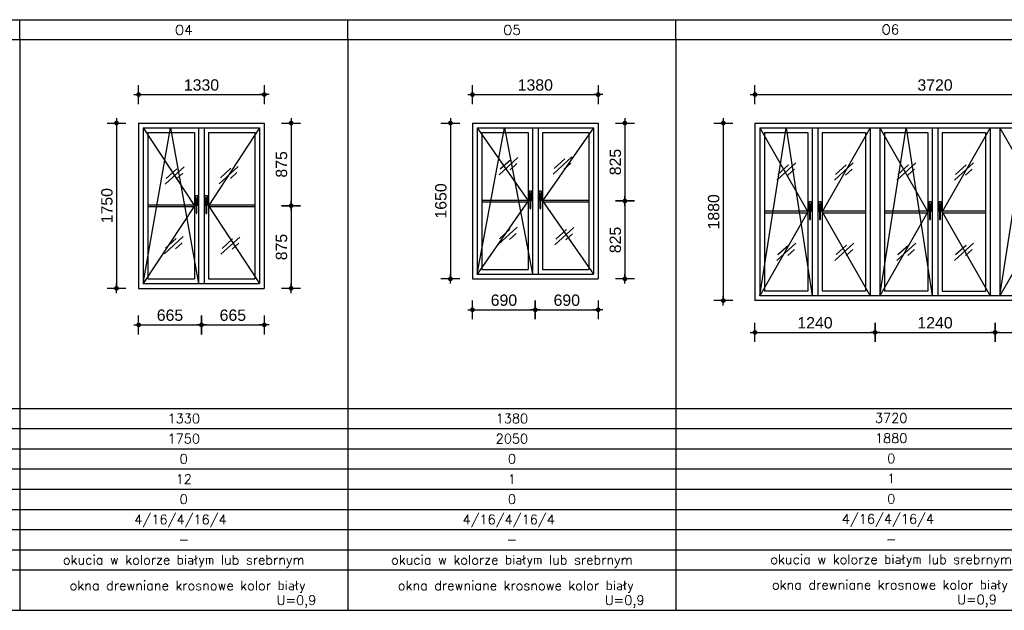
# Model space of a CAD drawing. Header units: millimetres. Extents: x 11979 to 37895, y 18730 to 47884.
# Tile 4 of 256: x 35675 to 36717, y 19588 to 20213. Entities that reach past the tile are written whole.
import ezdxf
from ezdxf.enums import TextEntityAlignment as Align

# ---------------------------------------------------------------- set-up
doc = ezdxf.new("R2010")
doc.units = ezdxf.units.MM
for name, color, linetype in [('-LI-WIDOK', 2, 'Continuous'), ('-SCIANY-DZIALOWE', 3, 'Continuous'), ('-WYMIAR', 8, 'Continuous'), ('CONSTRUCTION_CLASS', 7, 'Continuous'), ('FLINE', 8, 'Continuous'), ('PROJEKTOWANE', 5, 'Continuous')]:
    doc.layers.add(name, color=color, linetype=linetype)
doc.styles.add('SIMPLEX', font='simplex')
doc.styles.get("Standard").update_dxf_attribs({"font": 'arial.ttf'})
doc.dimstyles.new('CZA-KROPKA-50', dxfattribs={"dimtxt": 12, "dimasz": 1, "dimexe": 2, "dimexo": 25, "dimgap": 4, "dimtad": 1, "dimdec": 1, "dimrnd": 0.5, "dimzin": 9, "dimdsep": 46, "dimtxsty": 'Standard', "dimblk": 'CZA-KROPKA', "dimblk1": 'CZA-KROPKA', "dimblk2": 'CZA-KROPKA', "dimsah": 1, "dimcen": -20, "dimse1": 1, "dimse2": 1, "dimclrd": 8, "dimclre": 8, "dimclrt": 9, "dimadec": 0, "dimazin": 0, "dimtfac": 1, "dimtdec": 1, "dimtmove": 1, "dimatfit": 3, "dimldrblk": 'CZA-KROPKA', "dimfxl": 1, "dimtolj": 1, "dimtzin": 9, "dimarcsym": 0})

# ---------------------------------------------------------------- blocks, each defined once
blk = doc.blocks.new('CZA-KROPKA')
at = {"layer": '-WYMIAR', "linetype": 'ByBlock'}
for p, q in [((5, 0), (-5, 0)), ((0, 10), (0, -10))]:
    blk.add_line(p, q, dxfattribs=at)
at = {"layer": '-WYMIAR', "linetype": 'ByBlock', "const_width": 2.5}
blk.add_lwpolyline([(-1.25, 0, 1), (1.25, 0, 1)], format="xyb", close=True, dxfattribs=at)
blk = doc.blocks.new('*D2436')
at = {"layer": '-SCIANY-DZIALOWE', "color": 8, "lineweight": -2}
blk.add_line((35802.3, 20134.1), (35933.3, 20134.1), dxfattribs=at)
at = {"layer": 'Defpoints', "color": 0}
for p in [(35934.3, 20134.1), (35801.3, 20104), (35934.3, 20104)]:
    blk.add_point(p, dxfattribs=at)
at = {"layer": '-SCIANY-DZIALOWE', "color": 8, "lineweight": -2, "rotation": 180}
blk.add_blockref('CZA-KROPKA', (35801.3, 20134.1), dxfattribs=at)
at = {"layer": '-SCIANY-DZIALOWE', "color": 8, "lineweight": -2}
blk.add_blockref('CZA-KROPKA', (35934.3, 20134.1), dxfattribs=at)
at = {"layer": '-SCIANY-DZIALOWE', "color": 9, "insert": (35867.8, 20144.2), "char_height": 12, "attachment_point": 5, "bg_fill": 3, "box_fill_scale": 1.1, "bg_fill_color": 257, "bg_fill_transparency": 0}
blk.add_mtext('\\A1;1330', dxfattribs=at)
blk = doc.blocks.new('*D2437')
at = {"layer": '-SCIANY-DZIALOWE', "color": 8, "lineweight": -2}
blk.add_line((35777.9, 20103), (35777.9, 19930), dxfattribs=at)
at = {"layer": 'Defpoints', "color": 0}
for p in [(35801.3, 20104), (35777.9, 19929), (35801.3, 19929)]:
    blk.add_point(p, dxfattribs=at)
at = {"layer": '-SCIANY-DZIALOWE', "color": 8, "lineweight": -2}
for p, rotation in [((35777.9, 20104), 90), ((35777.9, 19929), 270)]:
    blk.add_blockref('CZA-KROPKA', p, dxfattribs=dict(at, rotation=rotation))
at = {"layer": '-SCIANY-DZIALOWE', "color": 9, "insert": (35767.8, 20016.5), "char_height": 12, "attachment_point": 5, "rotation": 90, "bg_fill": 3, "box_fill_scale": 1.1, "bg_fill_color": 257, "bg_fill_transparency": 0}
blk.add_mtext('\\A1;1750', dxfattribs=at)
blk = doc.blocks.new('*D2438')
at = {"layer": '-SCIANY-DZIALOWE', "color": 8, "lineweight": -2}
blk.add_line((35962.6, 20103), (35962.6, 20017.5), dxfattribs=at)
at = {"layer": 'Defpoints', "color": 0}
for p in [(35934.3, 20104), (35924.3, 20016.5), (35962.6, 20016.5)]:
    blk.add_point(p, dxfattribs=at)
at = {"layer": '-SCIANY-DZIALOWE', "color": 8, "lineweight": -2}
for p, rotation in [((35962.6, 20104), 90), ((35962.6, 20016.5), 270)]:
    blk.add_blockref('CZA-KROPKA', p, dxfattribs=dict(at, rotation=rotation))
at = {"layer": '-SCIANY-DZIALOWE', "color": 9, "insert": (35952.5, 20060.2), "char_height": 12, "attachment_point": 5, "rotation": 90, "bg_fill": 3, "box_fill_scale": 1.1, "bg_fill_color": 257, "bg_fill_transparency": 0}
blk.add_mtext('\\A1;875', dxfattribs=at)
blk = doc.blocks.new('*D2439')
at = {"layer": '-SCIANY-DZIALOWE', "color": 8, "lineweight": -2}
blk.add_line((35962.6, 20015.5), (35962.6, 19930), dxfattribs=at)
at = {"layer": 'Defpoints', "color": 0}
for p in [(35962.6, 20016.5), (35934.3, 19929), (35962.6, 19929)]:
    blk.add_point(p, dxfattribs=at)
at = {"layer": '-SCIANY-DZIALOWE', "color": 8, "lineweight": -2}
for p, rotation in [((35962.6, 20016.5), 90), ((35962.6, 19929), 270)]:
    blk.add_blockref('CZA-KROPKA', p, dxfattribs=dict(at, rotation=rotation))
at = {"layer": '-SCIANY-DZIALOWE', "color": 9, "insert": (35952.5, 19972.7), "char_height": 12, "attachment_point": 5, "rotation": 90, "bg_fill": 3, "box_fill_scale": 1.1, "bg_fill_color": 257, "bg_fill_transparency": 0}
blk.add_mtext('\\A1;875', dxfattribs=at)
blk = doc.blocks.new('*D2440')
at = {"layer": '-SCIANY-DZIALOWE', "color": 8, "lineweight": -2}
blk.add_line((36155.5, 20134.1), (36286.5, 20134.1), dxfattribs=at)
at = {"layer": 'Defpoints', "color": 0}
for p in [(36287.5, 20134.1), (36154.5, 20104), (36287.5, 20104)]:
    blk.add_point(p, dxfattribs=at)
at = {"layer": '-SCIANY-DZIALOWE', "color": 8, "lineweight": -2, "rotation": 180}
blk.add_blockref('CZA-KROPKA', (36154.5, 20134.1), dxfattribs=at)
at = {"layer": '-SCIANY-DZIALOWE', "color": 8, "lineweight": -2}
blk.add_blockref('CZA-KROPKA', (36287.5, 20134.1), dxfattribs=at)
at = {"layer": '-SCIANY-DZIALOWE', "color": 9, "insert": (36221, 20144.2), "char_height": 12, "attachment_point": 5, "bg_fill": 3, "box_fill_scale": 1.1, "bg_fill_color": 257, "bg_fill_transparency": 0}
blk.add_mtext('\\A1;1380', dxfattribs=at)
blk = doc.blocks.new('*D2441')
at = {"layer": '-SCIANY-DZIALOWE', "color": 8, "lineweight": -2}
blk.add_line((36131.2, 20103), (36131.2, 19940), dxfattribs=at)
at = {"layer": 'Defpoints', "color": 0}
for p in [(36154.5, 20104), (36131.2, 19939), (36154.5, 19939)]:
    blk.add_point(p, dxfattribs=at)
at = {"layer": '-SCIANY-DZIALOWE', "color": 8, "lineweight": -2}
for p, rotation in [((36131.2, 20104), 90), ((36131.2, 19939), 270)]:
    blk.add_blockref('CZA-KROPKA', p, dxfattribs=dict(at, rotation=rotation))
at = {"layer": '-SCIANY-DZIALOWE', "color": 9, "insert": (36121.1, 20021.5), "char_height": 12, "attachment_point": 5, "rotation": 90, "bg_fill": 3, "box_fill_scale": 1.1, "bg_fill_color": 257, "bg_fill_transparency": 0}
blk.add_mtext('\\A1;1650', dxfattribs=at)
blk = doc.blocks.new('*D2442')
at = {"layer": '-SCIANY-DZIALOWE', "color": 8, "lineweight": -2}
blk.add_line((36315.8, 20103), (36315.8, 20022.5), dxfattribs=at)
at = {"layer": 'Defpoints', "color": 0}
for p in [(36287.5, 20104), (36277.5, 20021.5), (36315.8, 20021.5)]:
    blk.add_point(p, dxfattribs=at)
at = {"layer": '-SCIANY-DZIALOWE', "color": 8, "lineweight": -2}
for p, rotation in [((36315.8, 20104), 90), ((36315.8, 20021.5), 270)]:
    blk.add_blockref('CZA-KROPKA', p, dxfattribs=dict(at, rotation=rotation))
at = {"layer": '-SCIANY-DZIALOWE', "color": 9, "insert": (36305.7, 20062.7), "char_height": 12, "attachment_point": 5, "rotation": 90, "bg_fill": 3, "box_fill_scale": 1.1, "bg_fill_color": 257, "bg_fill_transparency": 0}
blk.add_mtext('\\A1;825', dxfattribs=at)
blk = doc.blocks.new('*D2443')
at = {"layer": '-SCIANY-DZIALOWE', "color": 8, "lineweight": -2}
blk.add_line((36315.8, 20020.5), (36315.8, 19940), dxfattribs=at)
at = {"layer": 'Defpoints', "color": 0}
for p in [(36315.8, 20021.5), (36287.5, 19939), (36315.8, 19939)]:
    blk.add_point(p, dxfattribs=at)
at = {"layer": '-SCIANY-DZIALOWE', "color": 8, "lineweight": -2}
for p, rotation in [((36315.8, 20021.5), 90), ((36315.8, 19939), 270)]:
    blk.add_blockref('CZA-KROPKA', p, dxfattribs=dict(at, rotation=rotation))
at = {"layer": '-SCIANY-DZIALOWE', "color": 9, "insert": (36305.7, 19980.2), "char_height": 12, "attachment_point": 5, "rotation": 90, "bg_fill": 3, "box_fill_scale": 1.1, "bg_fill_color": 257, "bg_fill_transparency": 0}
blk.add_mtext('\\A1;825', dxfattribs=at)
blk = doc.blocks.new('smuga')
at = {"layer": 'FLINE'}
for p, q in [((-143, -131), (143, 131)), ((-125, -43), (33, 102)), ((26, -55), (126, 37))]:
    blk.add_line(p, q, dxfattribs=at)
blk = doc.blocks.new('*D2444')
at = {"layer": '-SCIANY-DZIALOWE', "color": 8, "lineweight": -2}
blk.add_line((36454.4, 20134.1), (36833.4, 20134.1), dxfattribs=at)
at = {"layer": 'Defpoints', "color": 0}
for p in [(36834.4, 20134.1), (36453.4, 20104), (36834.4, 20104)]:
    blk.add_point(p, dxfattribs=at)
at = {"layer": '-SCIANY-DZIALOWE', "color": 8, "lineweight": -2, "rotation": 180}
blk.add_blockref('CZA-KROPKA', (36453.4, 20134.1), dxfattribs=at)
at = {"layer": '-SCIANY-DZIALOWE', "color": 8, "lineweight": -2}
blk.add_blockref('CZA-KROPKA', (36834.4, 20134.1), dxfattribs=at)
at = {"layer": '-SCIANY-DZIALOWE', "color": 9, "insert": (36643.9, 20144.2), "char_height": 12, "attachment_point": 5, "bg_fill": 3, "box_fill_scale": 1.1, "bg_fill_color": 257, "bg_fill_transparency": 0}
blk.add_mtext('\\A1;3720', dxfattribs=at)
blk = doc.blocks.new('*D2445')
at = {"layer": '-SCIANY-DZIALOWE', "color": 8, "lineweight": -2}
blk.add_line((36419.9, 20103), (36419.9, 19917), dxfattribs=at)
at = {"layer": 'Defpoints', "color": 0}
for p in [(36453.4, 20104), (36419.9, 19916), (36453.4, 19916)]:
    blk.add_point(p, dxfattribs=at)
at = {"layer": '-SCIANY-DZIALOWE', "color": 8, "lineweight": -2}
for p, rotation in [((36419.9, 20104), 90), ((36419.9, 19916), 270)]:
    blk.add_blockref('CZA-KROPKA', p, dxfattribs=dict(at, rotation=rotation))
at = {"layer": '-SCIANY-DZIALOWE', "color": 9, "insert": (36409.7, 20010), "char_height": 12, "attachment_point": 5, "rotation": 90, "bg_fill": 3, "box_fill_scale": 1.1, "bg_fill_color": 257, "bg_fill_transparency": 0}
blk.add_mtext('\\A1;1880', dxfattribs=at)
blk = doc.blocks.new('*D2446')
at = {"layer": '-SCIANY-DZIALOWE', "color": 8, "lineweight": -2}
blk.add_line((36454.4, 19882.4), (36579.4, 19882.4), dxfattribs=at)
at = {"layer": 'Defpoints', "color": 0}
for p in [(36580.4, 19921), (36453.4, 19916), (36580.4, 19882.4)]:
    blk.add_point(p, dxfattribs=at)
at = {"layer": '-SCIANY-DZIALOWE', "color": 8, "lineweight": -2, "rotation": 180}
blk.add_blockref('CZA-KROPKA', (36453.4, 19882.4), dxfattribs=at)
at = {"layer": '-SCIANY-DZIALOWE', "color": 8, "lineweight": -2}
blk.add_blockref('CZA-KROPKA', (36580.4, 19882.4), dxfattribs=at)
at = {"layer": '-SCIANY-DZIALOWE', "color": 9, "insert": (36516.9, 19892.5), "char_height": 12, "attachment_point": 5, "bg_fill": 3, "box_fill_scale": 1.1, "bg_fill_color": 257, "bg_fill_transparency": 0}
blk.add_mtext('\\A1;1240', dxfattribs=at)
blk = doc.blocks.new('*D2447')
at = {"layer": '-SCIANY-DZIALOWE', "color": 8, "lineweight": -2}
blk.add_line((36581.4, 19882.4), (36706.4, 19882.4), dxfattribs=at)
at = {"layer": 'Defpoints', "color": 0}
for p in [(36580.4, 19921), (36707.4, 19921), (36707.4, 19882.4)]:
    blk.add_point(p, dxfattribs=at)
at = {"layer": '-SCIANY-DZIALOWE', "color": 8, "lineweight": -2, "rotation": 180}
blk.add_blockref('CZA-KROPKA', (36580.4, 19882.4), dxfattribs=at)
at = {"layer": '-SCIANY-DZIALOWE', "color": 8, "lineweight": -2}
blk.add_blockref('CZA-KROPKA', (36707.4, 19882.4), dxfattribs=at)
at = {"layer": '-SCIANY-DZIALOWE', "color": 9, "insert": (36643.9, 19892.5), "char_height": 12, "attachment_point": 5, "bg_fill": 3, "box_fill_scale": 1.1, "bg_fill_color": 257, "bg_fill_transparency": 0}
blk.add_mtext('\\A1;1240', dxfattribs=at)
blk = doc.blocks.new('*D2448')
at = {"layer": '-SCIANY-DZIALOWE', "color": 8, "lineweight": -2}
blk.add_line((36708.4, 19882.4), (36833.4, 19882.4), dxfattribs=at)
at = {"layer": 'Defpoints', "color": 0}
for p in [(36707.4, 19921), (36834.4, 19921), (36834.4, 19882.4)]:
    blk.add_point(p, dxfattribs=at)
at = {"layer": '-SCIANY-DZIALOWE', "color": 8, "lineweight": -2, "rotation": 180}
blk.add_blockref('CZA-KROPKA', (36707.4, 19882.4), dxfattribs=at)
at = {"layer": '-SCIANY-DZIALOWE', "color": 8, "lineweight": -2}
blk.add_blockref('CZA-KROPKA', (36834.4, 19882.4), dxfattribs=at)
at = {"layer": '-SCIANY-DZIALOWE', "color": 9, "insert": (36770.9, 19892.5), "char_height": 12, "attachment_point": 5, "bg_fill": 3, "box_fill_scale": 1.1, "bg_fill_color": 257, "bg_fill_transparency": 0}
blk.add_mtext('\\A1;1240', dxfattribs=at)
blk = doc.blocks.new('*D2451')
at = {"layer": '-SCIANY-DZIALOWE', "color": 8, "lineweight": -2}
blk.add_line((35802.3, 19890.3), (35866.8, 19890.3), dxfattribs=at)
at = {"layer": 'Defpoints', "color": 0}
for p in [(35801.3, 19929), (35867.8, 19929), (35867.8, 19890.3)]:
    blk.add_point(p, dxfattribs=at)
at = {"layer": '-SCIANY-DZIALOWE', "color": 8, "lineweight": -2, "rotation": 180}
blk.add_blockref('CZA-KROPKA', (35801.3, 19890.3), dxfattribs=at)
at = {"layer": '-SCIANY-DZIALOWE', "color": 8, "lineweight": -2}
blk.add_blockref('CZA-KROPKA', (35867.8, 19890.3), dxfattribs=at)
at = {"layer": '-SCIANY-DZIALOWE', "color": 9, "insert": (35834.5, 19900.5), "char_height": 12, "attachment_point": 5, "bg_fill": 3, "box_fill_scale": 1.1, "bg_fill_color": 257, "bg_fill_transparency": 0}
blk.add_mtext('\\A1;665', dxfattribs=at)
blk = doc.blocks.new('*D2452')
at = {"layer": '-SCIANY-DZIALOWE', "color": 8, "lineweight": -2}
blk.add_line((35868.8, 19890.3), (35933.3, 19890.3), dxfattribs=at)
at = {"layer": 'Defpoints', "color": 0}
for p in [(35867.8, 19929), (35934.3, 19929), (35934.3, 19890.3)]:
    blk.add_point(p, dxfattribs=at)
at = {"layer": '-SCIANY-DZIALOWE', "color": 8, "lineweight": -2, "rotation": 180}
blk.add_blockref('CZA-KROPKA', (35867.8, 19890.3), dxfattribs=at)
at = {"layer": '-SCIANY-DZIALOWE', "color": 8, "lineweight": -2}
blk.add_blockref('CZA-KROPKA', (35934.3, 19890.3), dxfattribs=at)
at = {"layer": '-SCIANY-DZIALOWE', "color": 9, "insert": (35901, 19900.5), "char_height": 12, "attachment_point": 5, "bg_fill": 3, "box_fill_scale": 1.1, "bg_fill_color": 257, "bg_fill_transparency": 0}
blk.add_mtext('\\A1;665', dxfattribs=at)
blk = doc.blocks.new('*D2453')
at = {"layer": '-SCIANY-DZIALOWE', "color": 8, "lineweight": -2}
blk.add_line((36155.5, 19906.3), (36220, 19906.3), dxfattribs=at)
at = {"layer": 'Defpoints', "color": 0}
for p in [(36154.5, 19939), (36221, 19939), (36221, 19906.3)]:
    blk.add_point(p, dxfattribs=at)
at = {"layer": '-SCIANY-DZIALOWE', "color": 8, "lineweight": -2, "rotation": 180}
blk.add_blockref('CZA-KROPKA', (36154.5, 19906.3), dxfattribs=at)
at = {"layer": '-SCIANY-DZIALOWE', "color": 8, "lineweight": -2}
blk.add_blockref('CZA-KROPKA', (36221, 19906.3), dxfattribs=at)
at = {"layer": '-SCIANY-DZIALOWE', "color": 9, "insert": (36187.8, 19916.4), "char_height": 12, "attachment_point": 5, "bg_fill": 3, "box_fill_scale": 1.1, "bg_fill_color": 257, "bg_fill_transparency": 0}
blk.add_mtext('\\A1;690', dxfattribs=at)
blk = doc.blocks.new('*D2454')
at = {"layer": '-SCIANY-DZIALOWE', "color": 8, "lineweight": -2}
blk.add_line((36222, 19906.3), (36286.5, 19906.3), dxfattribs=at)
at = {"layer": 'Defpoints', "color": 0}
for p in [(36221, 19939), (36287.5, 19939), (36287.5, 19906.3)]:
    blk.add_point(p, dxfattribs=at)
at = {"layer": '-SCIANY-DZIALOWE', "color": 8, "lineweight": -2, "rotation": 180}
blk.add_blockref('CZA-KROPKA', (36221, 19906.3), dxfattribs=at)
at = {"layer": '-SCIANY-DZIALOWE', "color": 8, "lineweight": -2}
blk.add_blockref('CZA-KROPKA', (36287.5, 19906.3), dxfattribs=at)
at = {"layer": '-SCIANY-DZIALOWE', "color": 9, "insert": (36254.3, 19916.4), "char_height": 12, "attachment_point": 5, "bg_fill": 3, "box_fill_scale": 1.1, "bg_fill_color": 257, "bg_fill_transparency": 0}
blk.add_mtext('\\A1;690', dxfattribs=at)

msp = doc.modelspace()

# ---------------------------------------------------------------- linework, layer by layer
at = {"layer": '-LI-WIDOK'}
for p, q in [((36716.99, 20213.4), (37064.16, 20213.4)), ((35801.27, 20103.99), (35934.27, 20103.99)), ((35801.27, 20103.99), (35801.27, 19928.99)), ((35806.27, 20098.99), (35929.27, 20098.99)), ((35806.27, 20098.99), (35806.27, 20088.88)), ((35806.27, 20098.99), (35806.27, 19933.99)), ((35864.77, 20098.99), (35864.77, 19933.99)), ((35870.77, 20098.99), (35870.77, 19933.99)), ((35927.7, 20098.99), (35929.27, 20098.99)), ((35929.27, 20098.99), (35929.27, 19933.99)), ((35934.27, 20103.99), (35934.27, 19928.99)), ((36154.53, 20103.99), (36287.53, 20103.99)), ((36154.53, 20103.99), (36154.53, 19938.99)), ((36159.53, 20098.99), (36282.53, 20098.99)), ((36159.53, 20098.99), (36159.53, 20088.88)), ((36159.53, 20098.99), (36159.53, 19943.99)), ((36218.03, 20098.99), (36218.03, 19943.99)), ((36224.03, 20098.99), (36224.03, 19943.99)), ((36280.96, 20098.99), (36282.53, 20098.99)), ((36282.53, 20098.99), (36282.53, 19943.99)), ((36287.53, 20103.99), (36287.53, 19938.99)), ((36453.36, 20103.99), (36453.36, 19915.99)), ((36453.36, 20103.99), (36834.36, 20103.99)), ((36458.36, 20098.99), (36458.36, 19920.99)), ((36458.36, 20098.99), (36702.36, 20098.99)), ((36513.86, 20098.99), (36513.86, 19920.99)), ((36519.86, 20098.99), (36519.86, 19920.99)), ((36575.36, 20098.99), (36575.36, 19920.99)), ((36585.36, 20098.99), (36585.36, 19920.99)), ((36640.86, 20098.99), (36640.86, 19920.99)), ((36646.86, 20098.99), (36646.86, 19920.99)), ((36702.36, 20098.99), (36829.36, 20098.99)), ((36702.36, 20098.99), (36702.36, 19920.99)), ((36712.36, 20098.99), (36712.36, 19920.99)), ((35811.12, 20093.99), (35860.27, 20093.99)), ((35811.12, 20093.99), (35811.12, 19938.99)), ((35860.27, 20093.99), (35860.27, 20088.88)), ((35860.27, 20093.99), (35860.27, 19938.99)), ((35875.27, 20093.99), (35924.27, 20093.99)), ((35875.27, 20093.99), (35875.27, 19938.99)), ((35924.27, 20093.99), (35924.27, 19938.99)), ((36164.39, 20093.99), (36213.53, 20093.99)), ((36164.39, 20093.99), (36164.39, 19948.99)), ((36213.53, 20093.99), (36213.53, 20088.88)), ((36213.53, 20093.99), (36213.53, 19948.99)), ((36228.53, 20093.99), (36277.53, 20093.99)), ((36228.53, 20093.99), (36228.53, 19948.99)), ((36277.53, 20093.99), (36277.53, 19948.99)), ((36463.36, 20093.99), (36509.36, 20093.99)), ((36463.36, 20093.99), (36463.36, 20018.69)), ((36509.36, 20093.99), (36509.36, 20018.69)), ((36524.36, 20093.99), (36570.36, 20093.99)), ((36524.36, 20093.99), (36524.36, 20018.69)), ((36568.04, 20093.99), (36568.29, 20093.99)), ((36570.36, 20093.99), (36570.36, 20018.69)), ((36590.36, 20093.99), (36636.36, 20093.99)), ((36590.36, 20093.99), (36590.36, 20018.69)), ((36636.36, 20093.99), (36636.36, 19925.99)), ((36651.36, 20093.99), (36697.36, 20093.99)), ((36651.36, 20093.99), (36651.36, 20018.69)), ((36697.36, 20093.99), (36697.36, 20018.69)), ((36164.39, 20022.49), (36213.53, 20022.49)), ((36228.53, 20022.49), (36277.53, 20022.49)), ((35811.12, 20017.49), (35860.27, 20017.49)), ((35811.12, 20015.49), (35860.27, 20015.49)), ((35875.27, 20017.49), (35924.27, 20017.49)), ((35875.27, 20015.49), (35924.27, 20015.49)), ((36164.39, 20020.49), (36213.53, 20020.49)), ((36228.53, 20020.49), (36277.53, 20020.49)), ((36463.36, 20018.69), (36463.36, 19925.99)), ((36463.36, 20010.99), (36509.36, 20010.99)), ((36509.36, 20019.73), (36509.36, 19925.99)), ((36524.36, 20018.69), (36524.36, 19925.99)), ((36524.36, 20010.99), (36570.36, 20010.99)), ((36570.36, 20018.69), (36570.36, 19925.99)), ((36590.36, 20018.69), (36590.36, 19925.99)), ((36590.36, 20010.99), (36636.36, 20010.99)), ((36651.36, 20018.69), (36651.36, 19925.99)), ((36651.36, 20010.99), (36697.36, 20010.99)), ((36697.36, 20018.69), (36697.36, 19925.99)), ((36463.36, 20008.99), (36509.36, 20008.99)), ((36524.36, 20008.99), (36570.36, 20008.99)), ((36590.36, 20008.99), (36636.36, 20008.99)), ((36651.36, 20008.99), (36697.36, 20008.99)), ((36164.39, 19948.99), (36210.96, 19948.99)), ((36210.96, 19948.99), (36213.53, 19948.99)), ((36218.03, 19952.83), (36218.03, 19943.99)), ((36224.03, 19952.83), (36224.03, 19943.99)), ((36228.53, 19952.83), (36228.53, 19948.99)), ((36228.53, 19948.99), (36277.53, 19948.99)), ((35811.12, 19938.99), (35857.7, 19938.99)), ((35857.7, 19938.99), (35860.27, 19938.99)), ((35864.77, 19942.83), (35864.77, 19933.99)), ((35870.77, 19942.83), (35870.77, 19933.99)), ((35875.27, 19942.83), (35875.27, 19938.99)), ((35875.27, 19938.99), (35924.27, 19938.99)), ((36154.53, 19938.99), (36287.53, 19938.99)), ((36159.53, 19943.99), (36282.53, 19943.99)), ((35801.27, 19928.99), (35934.27, 19928.99)), ((35806.27, 19933.99), (35929.27, 19933.99)), ((36829.36, 19920.99), (36458.36, 19920.99)), ((36509.36, 19925.99), (36463.36, 19925.99)), ((36570.36, 19925.99), (36524.36, 19925.99)), ((36636.36, 19925.99), (36590.36, 19925.99)), ((36651.36, 19925.99), (36697.36, 19925.99)), ((36834.36, 19915.99), (36453.36, 19915.99))]:
    msp.add_line(p, q, dxfattribs=at)
for points in [[(36215.3, 20021.74), (36214.79, 20021.74), (36214.79, 20032.33), (36216.84, 20032.33), (36216.84, 20021.74), (36216.33, 20021.74)], [(36225.66, 20021.65), (36225.15, 20021.65), (36225.15, 20032.24), (36227.2, 20032.24), (36227.2, 20021.65), (36226.69, 20021.65)], [(35862.04, 20016.74), (35861.53, 20016.74), (35861.53, 20027.33), (35863.58, 20027.33), (35863.58, 20016.74), (35863.07, 20016.74)], [(35872.4, 20016.65), (35871.89, 20016.65), (35871.89, 20027.24), (35873.94, 20027.24), (35873.94, 20016.65), (35873.43, 20016.65)], [(36511.13, 20010.24), (36510.62, 20010.24), (36510.62, 20020.83), (36512.67, 20020.83), (36512.67, 20010.24), (36512.16, 20010.24)], [(36521.63, 20010.24), (36521.12, 20010.24), (36521.12, 20020.83), (36523.17, 20020.83), (36523.17, 20010.24), (36522.66, 20010.24)], [(36638.13, 20010.24), (36637.62, 20010.24), (36637.62, 20020.83), (36639.67, 20020.83), (36639.67, 20010.24), (36639.16, 20010.24)], [(36648.63, 20010.24), (36648.12, 20010.24), (36648.12, 20020.83), (36650.17, 20020.83), (36650.17, 20010.24), (36649.66, 20010.24)]]:
    msp.add_lwpolyline(points, dxfattribs=at)
for points in [[(35862.04, 20024.62), (35862.04, 20008.46), (35863.07, 20008.46), (35863.07, 20024.62)], [(35872.4, 20024.52), (35872.4, 20008.36), (35873.43, 20008.36), (35873.43, 20024.52)], [(36215.3, 20029.62), (36215.3, 20013.46), (36216.33, 20013.46), (36216.33, 20029.62)], [(36225.66, 20029.52), (36225.66, 20013.36), (36226.69, 20013.36), (36226.69, 20029.52)], [(36511.13, 20018.12), (36511.13, 20001.96), (36512.16, 20001.96), (36512.16, 20018.12)], [(36521.63, 20018.12), (36521.63, 20001.96), (36522.66, 20001.96), (36522.66, 20018.12)], [(36638.13, 20018.12), (36638.13, 20001.96), (36639.16, 20001.96), (36639.16, 20018.12)], [(36648.63, 20018.12), (36648.63, 20001.96), (36649.66, 20001.96), (36649.66, 20018.12)]]:
    msp.add_lwpolyline(points, close=True, dxfattribs=at)
at = {"layer": 'CONSTRUCTION_CLASS'}
for p, q in [((35328.32, 20213.4), (35675.49, 20213.4)), ((35328.32, 20213.4), (35675.49, 20213.4)), ((35675.49, 20213.4), (36022.66, 20213.4)), ((35675.49, 20213.4), (36022.66, 20213.4)), ((35675.49, 20192.02), (35675.49, 20213.4)), ((36022.66, 20213.4), (36369.82, 20213.4)), ((36022.66, 20213.4), (36716.99, 20213.4)), ((36022.66, 20192.02), (36022.66, 20213.4)), ((36369.82, 20192.02), (36369.82, 20213.4)), ((36716.99, 20213.4), (37219.78, 20213.4)), ((35675.49, 20192.02), (35328.32, 20192.02)), ((36022.66, 20192.02), (35675.49, 20192.02)), ((35675.49, 20192.02), (35675.49, 19588.17)), ((36716.99, 20192.02), (36022.66, 20192.02)), ((36022.66, 20192.02), (36022.66, 19588.17)), ((36369.82, 20192.02), (36369.82, 19588.17)), ((37219.78, 20192.02), (36716.99, 20192.02)), ((35328.32, 19801.92), (35675.49, 19801.92)), ((35675.49, 19801.92), (36022.66, 19801.92)), ((36022.66, 19801.92), (36716.99, 19801.92)), ((36716.99, 19801.92), (37219.78, 19801.92)), ((35328.32, 19780.55), (35675.49, 19780.55)), ((35675.49, 19780.55), (36022.66, 19780.55)), ((36022.66, 19780.55), (36716.99, 19780.55)), ((36716.99, 19780.55), (37219.78, 19780.55)), ((35328.32, 19759.17), (35675.49, 19759.17)), ((35675.49, 19759.17), (36022.66, 19759.17)), ((36022.66, 19759.17), (36716.99, 19759.17)), ((36716.99, 19759.17), (37219.78, 19759.17)), ((34439.03, 19737.8), (37219.78, 19737.8)), ((34439.03, 19716.42), (37219.78, 19716.42)), ((35328.32, 19695.05), (35675.49, 19695.05)), ((35328.32, 19695.05), (35675.49, 19695.05)), ((35675.49, 19695.05), (36022.66, 19695.05)), ((35675.49, 19695.05), (36022.66, 19695.05)), ((36022.66, 19695.05), (36716.99, 19695.05)), ((36022.66, 19695.05), (36716.99, 19695.05)), ((36716.99, 19695.05), (37219.78, 19695.05)), ((36716.99, 19695.05), (37219.78, 19695.05)), ((35328.32, 19673.67), (35675.49, 19673.67)), ((35675.49, 19673.67), (36022.66, 19673.67)), ((36022.66, 19673.67), (36369.82, 19673.67)), ((36369.82, 19673.67), (36716.99, 19673.67)), ((36716.99, 19673.67), (37219.78, 19673.67)), ((34439.03, 19652.3), (37219.78, 19652.3)), ((34439.03, 19630.92), (37219.78, 19630.92)), ((34439.03, 19588.17), (37219.78, 19588.17))]:
    msp.add_line(p, q, dxfattribs=at)
at = {"layer": 'PROJEKTOWANE'}
for p, q in [((35806.27, 19933.99), (35835.09, 20098.99)), ((35806.27, 20098.99), (35860.27, 20016.49)), ((35835.09, 20098.99), (35864.77, 19933.99)), ((35929.27, 20098.99), (35875.27, 20016.49)), ((36159.53, 19943.99), (36188.35, 20098.99)), ((36159.53, 20098.99), (36213.53, 20021.49)), ((36188.35, 20098.99), (36218.03, 19943.99)), ((36282.53, 20098.99), (36228.53, 20021.49)), ((36458.36, 20098.99), (36509.36, 20009.99)), ((36458.36, 19920.99), (36486.36, 20098.99)), ((36486.36, 20098.99), (36513.86, 19920.99)), ((36575.36, 20098.99), (36524.36, 20009.99)), ((36585.36, 20098.99), (36636.36, 20009.99)), ((36585.36, 19920.99), (36613.36, 20098.99)), ((36613.36, 20098.99), (36640.86, 19920.99)), ((36702.36, 20098.99), (36651.36, 20009.99)), ((36712.36, 20098.99), (36763.36, 20009.99)), ((36712.36, 19920.99), (36740.36, 20098.99)), ((36213.53, 20021.49), (36159.53, 19943.99)), ((36228.53, 20021.49), (36282.53, 19943.99)), ((35860.27, 20016.49), (35806.27, 19933.99)), ((35875.27, 20016.49), (35929.27, 19933.99)), ((36509.36, 20009.99), (36458.36, 19920.99)), ((36524.36, 20009.99), (36575.36, 19920.99)), ((36636.36, 20009.99), (36585.36, 19920.99)), ((36651.36, 20009.99), (36702.36, 19920.99)), ((36763.36, 20009.99), (36712.36, 19920.99))]:
    msp.add_line(p, q, dxfattribs=at)

# ---------------------------------------------------------------- block references
at = {"layer": '-LI-WIDOK', "xscale": 0.06999999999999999, "yscale": 0.06999999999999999, "zscale": 0.06999999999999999}
for p in [(36192.64, 20058.41), (36249.8, 20058.97), (35839.37, 20048.41), (35896.54, 20048.97), (36486.44, 20052.68), (36547.44, 20052.68), (36613.44, 20052.68), (36674.44, 20052.68), (36191.86, 19984.59), (36251.61, 19984.18), (35838.6, 19974.59), (35898.35, 19974.18), (36486.44, 19967.68), (36548.01, 19967.68), (36613.44, 19967.68), (36674.44, 19967.68)]:
    msp.add_blockref('smuga', p, dxfattribs=at)

# ---------------------------------------------------------------- texts
at = {"layer": '-LI-WIDOK', "style": 'SIMPLEX'}
for s, height, p in [('O4', 10.35, (35849.07, 20202.54)), ('O5', 10.35, (36196.24, 20202.54)), ('O6', 10.35, (36596.68, 20203)), ('1330', 10, (35849.07, 19791.23)), ('1380', 10, (36196.24, 19791.23)), ('3720', 10, (36597.49, 19791.74)), ('1750', 10, (35849.07, 19769.86)), ('2050', 10, (36196.24, 19769.86)), ('1880', 10, (36597.49, 19770.37)), ('0', 10, (35849.07, 19748.48)), ('0', 10, (36196.24, 19748.48)), ('0', 10, (36597.49, 19748.99)), ('12', 10, (35849.07, 19727.11)), ('1', 10, (36196.24, 19727.11)), ('1', 10, (36597.49, 19727.62)), ('0', 10, (35849.07, 19705.73)), ('0', 10, (36196.24, 19705.73)), ('0', 10, (36597.49, 19706.24)), ('4/16/4/16/4 ', 10, (35849.07, 19684.36)), ('4/16/4/16/4 ', 10, (36196.24, 19684.36)), ('4/16/4/16/4 ', 10, (36597.49, 19684.87)), ('-', 10, (35849.07, 19662.98)), ('-', 10, (36196.24, 19662.98)), ('-', 10, (36597.49, 19663.49)), ('okucia w kolorze białym lub srebrnym', 10, (35849.07, 19641.61)), ('okucia w kolorze białym lub srebrnym', 10, (36196.24, 19641.61)), ('okucia w kolorze białym lub srebrnym', 10, (36597.49, 19642.12)), ('okna drewniane krosnowe kolor biały ', 10, (35856.66, 19614.48)), ('okna drewniane krosnowe kolor biały ', 10, (36203.83, 19614.48)), ('okna drewniane krosnowe kolor biały ', 10, (36599.68, 19615.26)), ('U=0,9', 10, (36688.29, 19599.71)), ('U=0,9', 10, (35968.33, 19598.82)), ('U=0,9', 10, (36315.5, 19598.82))]:
    msp.add_text(s, height=height, dxfattribs=at).set_placement(p, align=Align.MIDDLE_CENTER)

# ---------------------------------------------------------------- next in the draw order: dimensions: what is measured, and where the dimension line sits
at = {"layer": '-SCIANY-DZIALOWE'}
for base, p1, p2, text, picture, middle in [((35934.27, 20134.08), (35801.27, 20103.99), (35934.27, 20103.99), '1330', '*D2436', (35867.77, 20144.21)), ((36287.53, 20134.08), (36154.53, 20103.99), (36287.53, 20103.99), '1380', '*D2440', (36221.03, 20144.21)), ((36834.36, 20134.08), (36453.36, 20103.99), (36834.36, 20103.99), '3720', '*D2444', (36643.86, 20144.21))]:
    dim = msp.add_linear_dim(base=base, p1=p1, p2=p2, text=text, dimstyle='CZA-KROPKA-50', override={"dimfxl": 0, "dimfxlon": 1, "dimtfill": 1}, dxfattribs=at)
    dim.commit()
    dim.dimension.update_dxf_attribs({"geometry": picture, "text_midpoint": middle})

# ---------------------------------------------------------------- next in the draw order: dimensions: what is measured, and where the dimension line sits
for base, p1, p2, text, picture, middle in [((35777.93, 19928.99), (35801.27, 20103.99), (35801.27, 19928.99), '1750', '*D2437', (35767.81, 20016.49)), ((35962.58, 20016.49), (35934.27, 20103.99), (35924.27, 20016.49), '875', '*D2438', (35952.45, 20060.24)), ((36131.19, 19938.99), (36154.53, 20103.99), (36154.53, 19938.99), '1650', '*D2441', (36121.07, 20021.49)), ((36315.84, 20021.49), (36287.53, 20103.99), (36277.53, 20021.49), '825', '*D2442', (36305.71, 20062.74)), ((36419.85, 19915.99), (36453.36, 20103.99), (36453.36, 19915.99), '1880', '*D2445', (36409.73, 20009.99))]:
    dim = msp.add_linear_dim(base=base, p1=p1, p2=p2, angle=90, text=text, dimstyle='CZA-KROPKA-50', override={"dimfxl": 0, "dimfxlon": 1, "dimtfill": 1}, dxfattribs=at)
    dim.commit()
    dim.dimension.update_dxf_attribs({"geometry": picture, "text_midpoint": middle})

# ---------------------------------------------------------------- next in the draw order: dimensions: what is measured, and where the dimension line sits
for base, p1, p2, text, picture, middle in [((35962.58, 19928.99), (35962.58, 20016.49), (35934.27, 19928.99), '875', '*D2439', (35952.45, 19972.74)), ((36315.84, 19938.99), (36315.84, 20021.49), (36287.53, 19938.99), '825', '*D2443', (36305.71, 19980.24))]:
    dim = msp.add_linear_dim(base=base, p1=p1, p2=p2, angle=90, text=text, dimstyle='CZA-KROPKA-50', override={"dimfxl": 0, "dimfxlon": 1, "dimtfill": 1}, dxfattribs=at)
    dim.commit()
    dim.dimension.update_dxf_attribs({"geometry": picture, "text_midpoint": middle})
for base, p1, p2, text, picture, middle in [((36221.03, 19906.32), (36154.53, 19938.99), (36221.03, 19938.99), '690', '*D2453', (36187.78, 19916.45)), ((35867.77, 19890.33), (35801.27, 19928.99), (35867.77, 19928.99), '665', '*D2451', (35834.52, 19900.46)), ((36580.36, 19882.36), (36453.36, 19915.99), (36580.36, 19920.99), '1240', '*D2446', (36516.86, 19892.48))]:
    dim = msp.add_linear_dim(base=base, p1=p1, p2=p2, text=text, dimstyle='CZA-KROPKA-50', override={"dimfxl": 0, "dimfxlon": 1, "dimtfill": 1}, dxfattribs=at)
    dim.commit()
    dim.dimension.update_dxf_attribs({"geometry": picture, "text_midpoint": middle})

# ---------------------------------------------------------------- next in the draw order: dimensions: what is measured, and where the dimension line sits
for base, p1, p2, text, picture, middle in [((36287.53, 19906.32), (36221.03, 19938.99), (36287.53, 19938.99), '690', '*D2454', (36254.28, 19916.45)), ((35934.27, 19890.33), (35867.77, 19928.99), (35934.27, 19928.99), '665', '*D2452', (35901.02, 19900.46)), ((36707.36, 19882.36), (36580.36, 19920.99), (36707.36, 19920.99), '1240', '*D2447', (36643.86, 19892.48))]:
    dim = msp.add_linear_dim(base=base, p1=p1, p2=p2, text=text, dimstyle='CZA-KROPKA-50', override={"dimfxl": 0, "dimfxlon": 1, "dimtfill": 1}, dxfattribs=at)
    dim.commit()
    dim.dimension.update_dxf_attribs({"geometry": picture, "text_midpoint": middle})

# ---------------------------------------------------------------- next in the draw order: dimensions: what is measured, and where the dimension line sits
dim = msp.add_linear_dim(base=(36834.36, 19882.36), p1=(36707.36, 19920.99), p2=(36834.36, 19920.99), text='1240', dimstyle='CZA-KROPKA-50', override={"dimfxl": 0, "dimfxlon": 1, "dimtfill": 1}, dxfattribs=at)
dim.commit()
dim.dimension.update_dxf_attribs({"geometry": '*D2448', "text_midpoint": (36770.86, 19892.48)})

doc.saveas('drawing.dxf')
